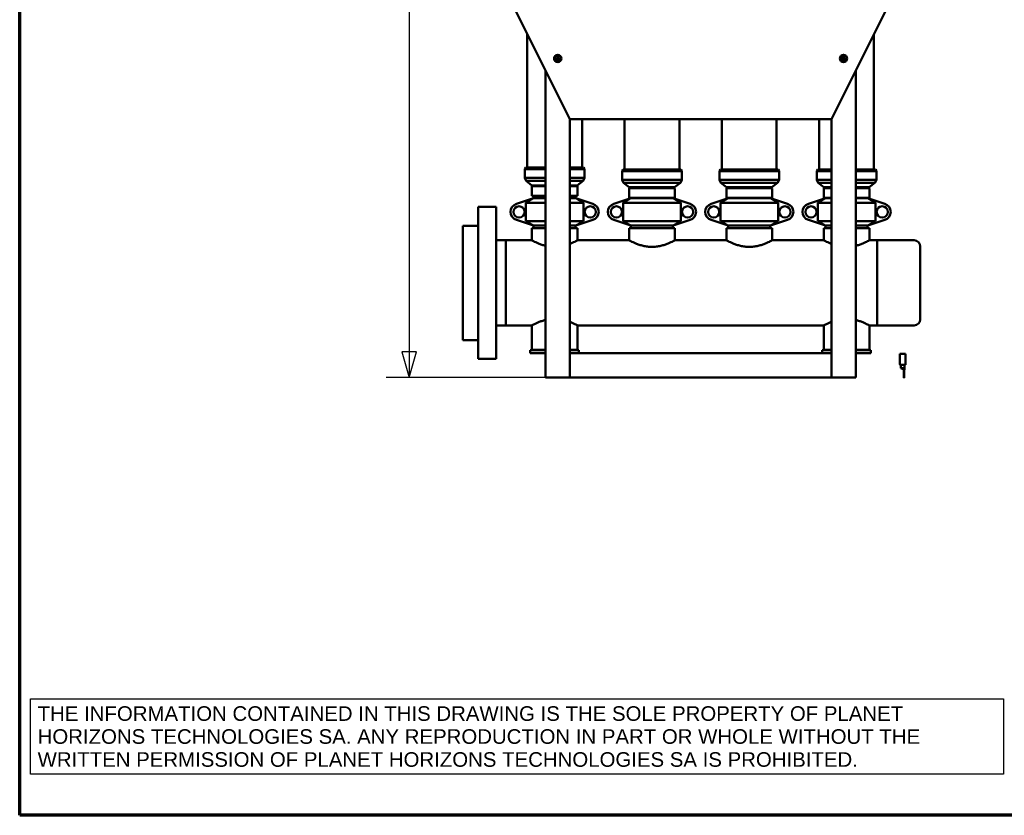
# Model space of a CAD drawing. Header units: millimetres. Extents: x 72 to 3521, y 72 to 9917.
# Tile 1 of 8: x 72 to 1691, y 72 to 1380. Entities that reach past the tile are written whole.
import ezdxf

# ---------------------------------------------------------------- set-up
doc = ezdxf.new("R2010")
doc.units = ezdxf.units.MM
doc.header["$LTSCALE"] = 12
for name, color, linetype, lineweight in [('Cadre (ISO)', 7, 'Continuous', 70), ('Cote (ISO)', 7, 'Continuous', 25), ('Symbole (ISO)', 7, 'Continuous', 25), ('Visible (ISO)', 7, 'Continuous', 50)]:
    doc.layers.add(name, color=color, linetype=linetype, lineweight=lineweight)
doc.styles.add('Note Text (A4D)', font='arial.ttf')
doc.styles.add('Texte de note (ISO)', font='tahoma.ttf')
doc.dimstyles.new('Default (A4D)', dxfattribs={"dimscale": 12, "dimtxt": 3.5, "dimasz": 3.5, "dimexe": 3.175, "dimexo": 0, "dimgap": 0.762, "dimtad": 1, "dimrnd": 1e-08, "dimtxsty": 'Texte de note (ISO)', "dimblk": 'Filled-1', "dimcen": 0.09, "dimdle": 10, "dimclrd": 7, "dimclre": 7, "dimclrt": 256, "dimazin": 2, "dimtfac": 1.001486, "dimtmove": 0, "dimatfit": 3, "dimfxl": 1, "dimtolj": 1, "dimtzin": 0, "dimlwd": -1, "dimlwe": -1, "dimarcsym": 0})

# ---------------------------------------------------------------- blocks, each defined once
blk = doc.blocks.new('Cadres AQUA4D Border')
at = {"layer": 'Cadre (ISO)'}
for p, q in [((6, 6), (6, 204)), ((291, 6), (6, 6))]:
    blk.add_line(p, q, dxfattribs=at)
blk = doc.blocks.new('Filled-1')
at = {"color": 0}
for p, q in [((0, 0), (-1, 0.286)), ((-1, 0.286), (-1, -0.286)), ((-1, 0), (0, 0)), ((-1, -0.286), (0, 0))]:
    blk.add_line(p, q, dxfattribs=at)
at = {"color": 0, "flags": 128}
blk.add_lwpolyline([(-1, -0.286), (0, 0), (-1, 0.286), (-1, -0.286)], dxfattribs=at)
at = {"color": 0}
blk.add_solid([(-1, -0.286), (0, 0), (-1, 0.286), (-1, -0.286)], dxfattribs=at)
blk = doc.blocks.new('*D8')
at = {"layer": 'Cote (ISO)', "color": 7, "transparency": 16777216}
for p, q in [((1439.5, 2224.5), (674.4, 2224.5)), ((712.5, 2182.5), (712.5, 834)), ((976.5, 792), (674.4, 792))]:
    blk.add_line(p, q, dxfattribs=at)
at = {"layer": 'Defpoints', "color": 0, "transparency": 16777216}
for p in [(1439.5, 2224.5), (712.5, 792), (976.5, 792)]:
    blk.add_point(p, dxfattribs=at)
at = {"layer": 'Cote (ISO)', "color": 7, "transparency": 16777216, "xscale": 42, "yscale": 42, "zscale": 42}
for p, rotation in [((712.5, 2224.5), 90), ((712.5, 792), 270)]:
    blk.add_blockref('Filled-1', p, dxfattribs=dict(at, rotation=rotation))
at = {"layer": 'Cote (ISO)', "transparency": 16777216, "insert": (650.1, 1425.4), "char_height": 42, "attachment_point": 1, "rotation": 90, "style": 'Texte de note (ISO)'}
blk.add_mtext('\\A1;1432,5', dxfattribs=at)

msp = doc.modelspace()

# ---------------------------------------------------------------- linework, layer by layer
at = {"layer": 'Visible (ISO)'}
for p, q in [((876.527, 1416.513), (976.527, 1216.513)), ((1406.527, 1216.513), (1506.527, 1416.513)), ((906.527, 1356.513), (906.527, 1137.213)), ((1476.527, 1356.513), (1476.527, 1134.113)), ((936.527, 1296.513), (936.527, 792.013)), ((1446.527, 1296.513), (1446.527, 792.013)), ((976.527, 1216.513), (976.527, 792.013)), ((1406.527, 1216.513), (976.527, 1216.513)), ((996.527, 1216.513), (996.527, 1137.213)), ((1066.527, 1216.513), (1066.527, 1134.113)), ((1156.527, 1216.513), (1156.527, 1134.113)), ((1226.527, 1216.513), (1226.527, 1134.113)), ((1316.527, 1216.513), (1316.527, 1134.113)), ((1386.527, 1216.513), (1386.527, 1134.113)), ((1406.527, 1216.513), (1406.527, 792.013)), ((904.027, 1137.213), (902.527, 1134.213)), ((936.527, 1134.213), (902.527, 1134.213)), ((902.527, 1134.213), (902.527, 1120.213)), ((904.027, 1137.213), (936.527, 1137.213)), ((976.527, 1137.213), (999.027, 1137.213)), ((1000.527, 1134.213), (976.527, 1134.213)), ((999.027, 1137.213), (1000.527, 1134.213)), ((1000.527, 1134.213), (1000.527, 1120.213)), ((1064.027, 1134.113), (1062.527, 1131.113)), ((1064.027, 1134.113), (1159.027, 1134.113)), ((1159.027, 1134.113), (1160.527, 1131.113)), ((1224.027, 1134.113), (1222.527, 1131.113)), ((1224.027, 1134.113), (1319.027, 1134.113)), ((1319.027, 1134.113), (1320.527, 1131.113)), ((1384.027, 1134.113), (1382.527, 1131.113)), ((1384.027, 1134.113), (1406.527, 1134.113)), ((1446.527, 1134.113), (1479.027, 1134.113)), ((1479.027, 1134.113), (1480.527, 1131.113)), ((902.527, 1120.213), (936.527, 1120.213)), ((904.869, 1115.339), (902.527, 1120.213)), ((976.527, 1120.213), (1000.527, 1120.213)), ((998.184, 1115.339), (1000.527, 1120.213)), ((1160.527, 1131.113), (1062.527, 1131.113)), ((1062.527, 1131.113), (1062.527, 1117.113)), ((1062.527, 1117.113), (1160.527, 1117.113)), ((1064.869, 1112.239), (1062.527, 1117.113)), ((1158.184, 1112.239), (1160.527, 1117.113)), ((1160.527, 1131.113), (1160.527, 1117.113)), ((1320.527, 1131.113), (1222.527, 1131.113)), ((1222.527, 1131.113), (1222.527, 1117.113)), ((1222.527, 1117.113), (1320.527, 1117.113)), ((1224.869, 1112.239), (1222.527, 1117.113)), ((1318.184, 1112.239), (1320.527, 1117.113)), ((1320.527, 1131.113), (1320.527, 1117.113)), ((1406.527, 1131.113), (1382.527, 1131.113)), ((1382.527, 1131.113), (1382.527, 1117.113)), ((1382.527, 1117.113), (1406.527, 1117.113)), ((1384.869, 1112.239), (1382.527, 1117.113)), ((1480.527, 1131.113), (1446.527, 1131.113)), ((1446.527, 1117.113), (1480.527, 1117.113)), ((1478.184, 1112.239), (1480.527, 1117.113)), ((1480.527, 1131.113), (1480.527, 1117.113)), ((936.527, 1115.339), (904.869, 1115.339)), ((914.246, 1107.838), (904.869, 1115.339)), ((914.027, 1090.613), (914.027, 1105.913)), ((914.246, 1107.838), (936.527, 1107.838)), ((916.027, 1107.213), (914.246, 1107.838)), ((914.727, 1106.613), (936.527, 1106.613)), ((936.527, 1107.213), (916.027, 1107.213)), ((998.184, 1115.339), (976.527, 1115.339)), ((976.527, 1107.838), (988.808, 1107.838)), ((987.027, 1107.213), (976.527, 1107.213)), ((976.527, 1106.613), (988.327, 1106.613)), ((987.027, 1107.213), (988.808, 1107.838)), ((988.808, 1107.838), (998.184, 1115.339)), ((989.027, 1090.613), (989.027, 1105.913)), ((1158.184, 1112.239), (1064.869, 1112.239)), ((1074.246, 1104.738), (1064.869, 1112.239)), ((1074.027, 1087.513), (1074.027, 1102.813)), ((1074.246, 1104.738), (1148.808, 1104.738)), ((1076.027, 1104.113), (1074.246, 1104.738)), ((1074.727, 1103.513), (1148.327, 1103.513)), ((1147.027, 1104.113), (1076.027, 1104.113)), ((1147.027, 1104.113), (1148.808, 1104.738)), ((1148.808, 1104.738), (1158.184, 1112.239)), ((1149.027, 1087.513), (1149.027, 1102.813)), ((1318.184, 1112.239), (1224.869, 1112.239)), ((1234.246, 1104.738), (1224.869, 1112.239)), ((1234.027, 1087.513), (1234.027, 1102.813)), ((1234.246, 1104.738), (1308.808, 1104.738)), ((1236.027, 1104.113), (1234.246, 1104.738)), ((1234.727, 1103.513), (1308.327, 1103.513)), ((1307.027, 1104.113), (1236.027, 1104.113)), ((1307.027, 1104.113), (1308.808, 1104.738)), ((1308.808, 1104.738), (1318.184, 1112.239)), ((1309.027, 1087.513), (1309.027, 1102.813)), ((1406.527, 1112.239), (1384.869, 1112.239)), ((1394.246, 1104.738), (1384.869, 1112.239)), ((1394.027, 1087.513), (1394.027, 1102.813)), ((1394.246, 1104.738), (1406.527, 1104.738)), ((1396.027, 1104.113), (1394.246, 1104.738)), ((1394.727, 1103.513), (1406.527, 1103.513)), ((1406.527, 1104.113), (1396.027, 1104.113)), ((1478.184, 1112.239), (1446.527, 1112.239)), ((1446.527, 1104.738), (1468.808, 1104.738)), ((1467.027, 1104.113), (1446.527, 1104.113)), ((1446.527, 1103.513), (1468.327, 1103.513)), ((1467.027, 1104.113), (1468.808, 1104.738)), ((1468.808, 1104.738), (1478.184, 1112.239)), ((1469.027, 1087.513), (1469.027, 1102.813)), ((916.886, 1086.713), (888.689, 1077.524)), ((936.527, 1090.613), (914.027, 1090.613)), ((916.886, 1086.713), (936.527, 1086.713)), ((917.027, 1088.613), (917.027, 1086.713)), ((989.027, 1090.613), (976.527, 1090.613)), ((976.527, 1086.713), (986.168, 1086.713)), ((986.027, 1088.613), (986.027, 1086.713)), ((1014.365, 1077.524), (986.168, 1086.713)), ((1076.886, 1086.713), (1048.689, 1077.524)), ((1149.027, 1087.513), (1074.027, 1087.513)), ((1076.886, 1086.713), (1146.168, 1086.713)), ((1174.365, 1077.524), (1146.168, 1086.713)), ((1236.886, 1086.713), (1208.689, 1077.524)), ((1309.027, 1087.513), (1234.027, 1087.513)), ((1236.886, 1086.713), (1306.168, 1086.713)), ((1334.365, 1077.524), (1306.168, 1086.713)), ((1396.886, 1086.713), (1368.689, 1077.524)), ((1406.527, 1087.513), (1394.027, 1087.513)), ((1396.886, 1086.713), (1406.527, 1086.713)), ((1469.027, 1087.513), (1446.527, 1087.513)), ((1446.527, 1086.713), (1466.168, 1086.713)), ((1494.365, 1077.524), (1466.168, 1086.713)), ((825.527, 1072.513), (825.527, 822.513)), ((855.527, 1072.513), (825.527, 1072.513)), ((855.527, 822.513), (855.527, 1072.513)), ((904.069, 1079.213), (936.527, 1079.213)), ((904.069, 1079.213), (904.069, 1049.213)), ((976.527, 1079.213), (998.985, 1079.213)), ((998.985, 1049.213), (998.985, 1079.213)), ((1064.069, 1079.213), (1158.985, 1079.213)), ((1064.069, 1079.213), (1064.069, 1049.213)), ((1158.985, 1049.213), (1158.985, 1079.213)), ((1224.069, 1079.213), (1318.985, 1079.213)), ((1224.069, 1079.213), (1224.069, 1049.213)), ((1318.985, 1049.213), (1318.985, 1079.213)), ((1384.069, 1079.213), (1406.527, 1079.213)), ((1384.069, 1079.213), (1384.069, 1049.213)), ((1446.527, 1079.213), (1478.985, 1079.213)), ((1478.985, 1049.213), (1478.985, 1079.213)), ((800.527, 853.513), (800.527, 1041.513)), ((800.527, 1041.513), (825.527, 1041.513)), ((888.689, 1050.902), (916.886, 1041.713)), ((904.069, 1049.213), (936.527, 1049.213)), ((914.027, 1037.513), (914.027, 1017.513)), ((914.027, 1037.513), (936.527, 1037.513)), ((916.886, 1041.713), (936.527, 1041.713)), ((917.027, 1041.713), (917.027, 1037.513)), ((976.527, 1049.213), (998.985, 1049.213)), ((976.527, 1041.713), (986.168, 1041.713)), ((976.527, 1037.513), (989.027, 1037.513)), ((986.027, 1041.713), (986.027, 1037.513)), ((986.168, 1041.713), (1014.365, 1050.902)), ((989.027, 1037.513), (989.027, 1017.513)), ((1048.689, 1050.902), (1076.886, 1041.713)), ((1064.069, 1049.213), (1158.985, 1049.213)), ((1074.027, 1037.513), (1074.027, 1017.513)), ((1074.027, 1037.513), (1149.027, 1037.513)), ((1076.886, 1041.713), (1146.168, 1041.713)), ((1077.027, 1041.713), (1077.027, 1037.513)), ((1146.027, 1041.713), (1146.027, 1037.513)), ((1146.168, 1041.713), (1174.365, 1050.902)), ((1149.027, 1037.513), (1149.027, 1017.513)), ((1208.689, 1050.902), (1236.886, 1041.713)), ((1224.069, 1049.213), (1318.985, 1049.213)), ((1234.027, 1037.513), (1234.027, 1017.513)), ((1234.027, 1037.513), (1309.027, 1037.513)), ((1236.886, 1041.713), (1306.168, 1041.713)), ((1237.027, 1041.713), (1237.027, 1037.513)), ((1306.027, 1041.713), (1306.027, 1037.513)), ((1306.168, 1041.713), (1334.365, 1050.902)), ((1309.027, 1037.513), (1309.027, 1017.513)), ((1368.689, 1050.902), (1396.886, 1041.713)), ((1384.069, 1049.213), (1406.527, 1049.213)), ((1394.027, 1037.513), (1394.027, 1017.513)), ((1394.027, 1037.513), (1406.527, 1037.513)), ((1396.886, 1041.713), (1406.527, 1041.713)), ((1397.027, 1041.713), (1397.027, 1037.513)), ((1446.527, 1049.213), (1478.985, 1049.213)), ((1446.527, 1041.713), (1466.168, 1041.713)), ((1446.527, 1037.513), (1469.027, 1037.513)), ((1466.027, 1041.713), (1466.027, 1037.513)), ((1466.168, 1041.713), (1494.365, 1050.902)), ((1469.027, 1037.513), (1469.027, 1017.513)), ((855.527, 1017.838), (871.527, 1017.838)), ((871.527, 1017.838), (871.527, 877.188)), ((871.527, 1017.513), (914.027, 1017.513)), ((989.027, 1017.513), (1074.027, 1017.513)), ((1149.027, 1017.513), (1234.027, 1017.513)), ((1309.027, 1017.513), (1394.027, 1017.513)), ((1469.027, 1017.513), (1481.527, 1017.513)), ((1481.527, 877.513), (1481.527, 1017.513)), ((1481.527, 1017.513), (1481.527, 877.513)), ((1481.527, 1017.513), (1542.527, 1017.513)), ((1552.527, 1007.513), (1552.527, 887.513)), ((855.527, 877.188), (871.527, 877.188)), ((871.527, 877.513), (914.027, 877.513)), ((914.027, 837.513), (914.027, 877.513)), ((989.027, 837.513), (989.027, 877.513)), ((989.027, 877.513), (1394.027, 877.513)), ((1394.027, 837.513), (1394.027, 877.513)), ((1469.027, 837.513), (1469.027, 877.513)), ((1469.027, 877.513), (1481.527, 877.513)), ((1481.527, 877.513), (1542.527, 877.513)), ((800.527, 853.513), (825.527, 853.513)), ((911.527, 837.013), (911.527, 832.013)), ((936.527, 837.013), (911.527, 837.013)), ((936.527, 832.013), (911.527, 832.013)), ((936.527, 837.513), (914.027, 837.513)), ((921.527, 837.013), (921.527, 837.513)), ((989.027, 837.513), (976.527, 837.513)), ((991.527, 837.013), (976.527, 837.013)), ((976.527, 832.013), (976.527, 792.013)), ((976.527, 832.013), (1406.527, 832.013)), ((981.527, 837.013), (981.527, 837.513)), ((991.527, 837.013), (991.527, 832.013)), ((1391.527, 837.013), (1391.527, 832.013)), ((1406.527, 837.013), (1391.527, 837.013)), ((1406.527, 837.513), (1394.027, 837.513)), ((1401.527, 837.013), (1401.527, 837.513)), ((1406.527, 832.013), (1406.527, 792.013)), ((1469.027, 837.513), (1446.527, 837.513)), ((1471.527, 837.013), (1446.527, 837.013)), ((1471.527, 832.013), (1446.527, 832.013)), ((1461.527, 837.013), (1461.527, 837.513)), ((1471.527, 837.013), (1471.527, 832.013)), ((1528.384, 830.578), (1519.138, 830.578)), ((1519.138, 830.578), (1519.138, 813.611)), ((1528.384, 830.578), (1528.384, 813.611)), ((855.527, 822.513), (825.527, 822.513)), ((1527.444, 812.671), (1520.078, 812.671)), ((1520.662, 807.083), (1520.662, 812.417)), ((1526.86, 807.083), (1526.86, 812.417)), ((1520.662, 807.083), (1524.701, 805.432)), ((1522.059, 807.083), (1523.214, 807.083)), ((1522.059, 807.083), (1524.701, 805.432)), ((1523.214, 807.083), (1525.387, 807.083)), ((1526.86, 805.432), (1524.701, 805.432)), ((1524.701, 805.432), (1524.701, 804.67)), ((1526.86, 804.67), (1524.701, 804.67)), ((1525.387, 807.083), (1526.86, 807.083)), ((1525.387, 807.083), (1526.86, 805.432)), ((1525.387, 803.291), (1525.387, 804.67)), ((1525.387, 803.291), (1525.387, 791.208)), ((1526.174, 803.291), (1526.174, 804.67)), ((1526.174, 803.291), (1526.174, 791.208)), ((1526.86, 807.083), (1526.86, 805.432)), ((1526.86, 805.432), (1526.86, 804.67)), ((976.527, 792.013), (936.527, 792.013)), ((976.527, 792.013), (1406.527, 792.013)), ((1446.527, 792.013), (1406.527, 792.013)), ((1525.387, 791.208), (1526.174, 791.208))]:
    msp.add_line(p, q, dxfattribs=at)
for centre, radius in [((956.527, 1316.513), 6), ((956.527, 1316.513), 5), ((956.527, 1316.513), 1.8), ((956.527, 1316.513), 1.5), ((1426.527, 1316.513), 6), ((1426.527, 1316.513), 5), ((1426.527, 1316.513), 1.8), ((1426.527, 1316.513), 1.5), ((893.027, 1064.213), 9.25), ((1010.027, 1064.213), 9.25), ((1053.027, 1064.213), 9.25), ((1170.027, 1064.213), 9.25), ((1213.027, 1064.213), 9.25), ((1330.027, 1064.213), 9.25), ((1373.027, 1064.213), 9.25), ((1490.027, 1064.213), 9.25)]:
    msp.add_circle(centre, radius, dxfattribs=at)
for centre, radius, start, end in [((914.727, 1105.913), 0.7, 90, 180), ((988.327, 1105.913), 0.7, 0, 90), ((1074.727, 1102.813), 0.7, 90, 180), ((1148.327, 1102.813), 0.7, 0, 90), ((1234.727, 1102.813), 0.7, 90, 180), ((1308.327, 1102.813), 0.7, 0, 90), ((1394.727, 1102.813), 0.7, 90, 180), ((1468.327, 1102.813), 0.7, 0, 90), ((915.027, 1088.613), 2, 0, 90), ((988.027, 1088.613), 2, 90, 180), ((1075.027, 1085.513), 2, 34.457768, 90), ((1148.027, 1085.513), 2, 90, 145.542232), ((1235.027, 1085.513), 2, 34.457768, 90), ((1308.027, 1085.513), 2, 90, 145.542232), ((1395.027, 1085.513), 2, 34.457768, 90), ((1468.027, 1085.513), 2, 90, 145.542232), ((893.027, 1064.213), 14, 108.050126, 251.949874), ((1010.027, 1064.213), 14, 288.050126, 71.949874), ((1053.027, 1064.213), 14, 108.050126, 251.949874), ((1170.027, 1064.213), 14, 288.050126, 71.949874), ((1213.027, 1064.213), 14, 108.050126, 251.949874), ((1330.027, 1064.213), 14, 288.050126, 71.949874), ((1373.027, 1064.213), 14, 108.050126, 251.949874), ((1490.027, 1064.213), 14, 288.050126, 71.949874), ((1542.527, 1007.513), 10, 0, 90), ((1542.527, 887.513), 10, 270, 0), ((1520.078, 813.611), 0.94, 180, 270), ((1520.408, 812.417), 0.254, 0, 90), ((1527.114, 812.417), 0.254, 90, 180), ((1527.444, 813.611), 0.94, 270, 0)]:
    msp.add_arc(centre, radius, start, end, dxfattribs=at)
for points, weights in [([(954.977, 1317.408), (955.752, 1317.856), (956.527, 1318.303)], [1.00305832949, 1.15823199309, 1.00305832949]), ([(954.977, 1315.618), (954.977, 1316.513), (954.977, 1317.408)], [1.00305832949, 1.15823199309, 1.00305832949]), ([(956.527, 1314.723), (955.752, 1315.171), (954.977, 1315.618)], [1.00305832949, 1.15823199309, 1.00305832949]), ([(956.527, 1318.303), (957.302, 1317.856), (958.077, 1317.408)], [1.00305832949, 1.15823199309, 1.00305832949]), ([(958.077, 1315.618), (957.302, 1315.171), (956.527, 1314.723)], [1.00305832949, 1.15823199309, 1.00305832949]), ([(958.077, 1317.408), (958.077, 1316.513), (958.077, 1315.618)], [1.00305832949, 1.15823199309, 1.00305832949]), ([(1424.742, 1316.639), (1425.242, 1317.381), (1425.743, 1318.122)], [1.00305832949, 1.15823199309, 1.00305832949]), ([(1425.525, 1315.03), (1425.133, 1315.835), (1424.742, 1316.639)], [1.00305832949, 1.15823199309, 1.00305832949]), ([(1427.31, 1314.904), (1426.418, 1314.967), (1425.525, 1315.03)], [1.00305832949, 1.15823199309, 1.00305832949]), ([(1425.743, 1318.122), (1426.636, 1318.059), (1427.529, 1317.996)], [1.00305832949, 1.15823199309, 1.00305832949]), ([(1428.312, 1316.387), (1427.811, 1315.645), (1427.31, 1314.904)], [1.00305832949, 1.15823199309, 1.00305832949]), ([(1427.529, 1317.996), (1427.92, 1317.192), (1428.312, 1316.387)], [1.00305832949, 1.15823199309, 1.00305832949]), ([(916.886, 1086.713), (911.283, 1083.549), (904.069, 1079.213)], [1, 1.00995726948, 1]), ([(998.985, 1079.213), (991.771, 1083.549), (986.168, 1086.713)], [1, 1.00995726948, 1]), ([(1076.886, 1086.713), (1071.283, 1083.549), (1064.069, 1079.213)], [1, 1.00995726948, 1]), ([(1158.985, 1079.213), (1151.771, 1083.549), (1146.168, 1086.713)], [1, 1.00995726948, 1]), ([(1236.886, 1086.713), (1231.283, 1083.549), (1224.069, 1079.213)], [1, 1.00995726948, 1]), ([(1318.985, 1079.213), (1311.771, 1083.549), (1306.168, 1086.713)], [1, 1.00995726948, 1]), ([(1396.886, 1086.713), (1391.283, 1083.549), (1384.069, 1079.213)], [1, 1.00995726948, 1]), ([(1478.985, 1079.213), (1471.771, 1083.549), (1466.168, 1086.713)], [1, 1.00995726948, 1]), ([(904.069, 1049.213), (911.283, 1044.878), (916.886, 1041.713)], [1, 1.00995726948, 1]), ([(986.168, 1041.713), (991.771, 1044.878), (998.985, 1049.213)], [1, 1.00995726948, 1]), ([(1064.069, 1049.213), (1071.283, 1044.878), (1076.886, 1041.713)], [1, 1.00995726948, 1]), ([(1146.168, 1041.713), (1151.771, 1044.878), (1158.985, 1049.213)], [1, 1.00995726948, 1]), ([(1224.069, 1049.213), (1231.283, 1044.878), (1236.886, 1041.713)], [1, 1.00995726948, 1]), ([(1306.168, 1041.713), (1311.771, 1044.878), (1318.985, 1049.213)], [1, 1.00995726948, 1]), ([(1384.069, 1049.213), (1391.283, 1044.878), (1396.886, 1041.713)], [1, 1.00995726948, 1]), ([(1466.168, 1041.713), (1471.771, 1044.878), (1478.985, 1049.213)], [1, 1.00995726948, 1])]:
    msp.add_rational_spline(points, weights, degree=2, dxfattribs=at)
for points, knots in [([(936.527, 1008.495), (934.414, 1009.015), (932.397, 1009.615), (928.504, 1010.918), (926.651, 1011.625), (923.376, 1012.965), (921.833, 1013.649), (919.097, 1014.922), (917.904, 1015.51), (915.974, 1016.485), (915.236, 1016.872), (914.262, 1017.386), (914.027, 1017.513), (914.027, 1017.513)], [13.07522677, 13.07522677, 13.07522677, 13.07522677, 13.74597997, 13.74597997, 14.47059672, 14.47059672, 15.19249618, 15.19249618, 15.91439563, 15.91439563, 16.63629509, 16.63629509, 17.35819454, 17.35819454, 17.35819454, 17.35819454]), ([(989.027, 1017.513), (989.027, 1017.513), (988.791, 1017.386), (987.818, 1016.872), (987.08, 1016.485), (985.15, 1015.51), (983.957, 1014.922), (981.221, 1013.649), (979.678, 1012.965), (977.556, 1012.097), (977.05, 1011.894), (976.527, 1011.691)], [5.78606485, 5.78606485, 5.78606485, 5.78606485, 6.5079643, 6.5079643, 7.22986376, 7.22986376, 7.95176321, 7.95176321, 8.67366267, 8.67366267, 8.88887126, 8.88887126, 8.88887126, 8.88887126]), ([(1149.027, 1017.513), (1149.027, 1017.513), (1148.791, 1017.386), (1147.818, 1016.872), (1147.08, 1016.485), (1145.15, 1015.51), (1143.957, 1014.922), (1141.221, 1013.649), (1139.678, 1012.965), (1136.403, 1011.625), (1134.55, 1010.918), (1130.506, 1009.564), (1128.315, 1008.918), (1123.717, 1007.824), (1121.305, 1007.375), (1116.418, 1006.774), (1113.942, 1006.621), (1109.111, 1006.621), (1106.635, 1006.774), (1101.748, 1007.375), (1099.337, 1007.824), (1094.739, 1008.918), (1092.547, 1009.564), (1088.504, 1010.918), (1086.651, 1011.625), (1083.376, 1012.965), (1081.833, 1013.649), (1079.097, 1014.922), (1077.904, 1015.51), (1075.974, 1016.485), (1075.236, 1016.872), (1074.262, 1017.386), (1074.027, 1017.513), (1074.027, 1017.513)], [5.78606485, 5.78606485, 5.78606485, 5.78606485, 6.5079643, 6.5079643, 7.22986376, 7.22986376, 7.95176321, 7.95176321, 8.67366267, 8.67366267, 9.39827942, 9.39827942, 10.12289618, 10.12289618, 10.84751294, 10.84751294, 11.57212969, 11.57212969, 12.29674645, 12.29674645, 13.02136321, 13.02136321, 13.74597997, 13.74597997, 14.47059672, 14.47059672, 15.19249618, 15.19249618, 15.91439563, 15.91439563, 16.63629509, 16.63629509, 17.35819454, 17.35819454, 17.35819454, 17.35819454]), ([(1309.027, 1017.513), (1309.027, 1017.513), (1308.791, 1017.386), (1307.818, 1016.872), (1307.08, 1016.485), (1305.15, 1015.51), (1303.957, 1014.922), (1301.221, 1013.649), (1299.678, 1012.965), (1296.403, 1011.625), (1294.55, 1010.918), (1290.506, 1009.564), (1288.315, 1008.918), (1283.717, 1007.824), (1281.305, 1007.375), (1276.418, 1006.774), (1273.942, 1006.621), (1269.111, 1006.621), (1266.635, 1006.774), (1261.748, 1007.375), (1259.337, 1007.824), (1254.739, 1008.918), (1252.547, 1009.564), (1248.504, 1010.918), (1246.651, 1011.625), (1243.376, 1012.965), (1241.833, 1013.649), (1239.097, 1014.922), (1237.904, 1015.51), (1235.974, 1016.485), (1235.236, 1016.872), (1234.262, 1017.386), (1234.027, 1017.513), (1234.027, 1017.513)], [5.78606485, 5.78606485, 5.78606485, 5.78606485, 6.5079643, 6.5079643, 7.22986376, 7.22986376, 7.95176321, 7.95176321, 8.67366267, 8.67366267, 9.39827942, 9.39827942, 10.12289618, 10.12289618, 10.84751294, 10.84751294, 11.57212969, 11.57212969, 12.29674645, 12.29674645, 13.02136321, 13.02136321, 13.74597997, 13.74597997, 14.47059672, 14.47059672, 15.19249618, 15.19249618, 15.91439563, 15.91439563, 16.63629509, 16.63629509, 17.35819454, 17.35819454, 17.35819454, 17.35819454]), ([(1406.527, 1011.691), (1406.004, 1011.894), (1405.498, 1012.097), (1403.376, 1012.965), (1401.833, 1013.649), (1399.097, 1014.922), (1397.904, 1015.51), (1395.974, 1016.485), (1395.236, 1016.872), (1394.262, 1017.386), (1394.027, 1017.513), (1394.027, 1017.513)], [14.25538813, 14.25538813, 14.25538813, 14.25538813, 14.47059672, 14.47059672, 15.19249618, 15.19249618, 15.91439563, 15.91439563, 16.63629509, 16.63629509, 17.35819454, 17.35819454, 17.35819454, 17.35819454]), ([(1469.027, 1017.513), (1469.027, 1017.513), (1468.791, 1017.386), (1467.818, 1016.872), (1467.08, 1016.485), (1465.15, 1015.51), (1463.957, 1014.922), (1461.221, 1013.649), (1459.678, 1012.965), (1456.403, 1011.625), (1454.55, 1010.918), (1450.657, 1009.615), (1448.64, 1009.015), (1446.527, 1008.495)], [5.78606485, 5.78606485, 5.78606485, 5.78606485, 6.5079643, 6.5079643, 7.22986376, 7.22986376, 7.95176321, 7.95176321, 8.67366267, 8.67366267, 9.39827942, 9.39827942, 10.06903262, 10.06903262, 10.06903262, 10.06903262]), ([(914.027, 877.513), (914.027, 877.513), (914.262, 877.64), (915.236, 878.155), (915.974, 878.542), (917.904, 879.516), (919.097, 880.104), (921.833, 881.377), (923.376, 882.061), (926.651, 883.401), (928.504, 884.108), (932.397, 885.412), (934.414, 886.012), (936.527, 886.532)], [17.35819454, 17.35819454, 17.35819454, 17.35819454, 18.080094, 18.080094, 18.80199345, 18.80199345, 19.52389291, 19.52389291, 20.24579236, 20.24579236, 20.97040912, 20.97040912, 21.64116231, 21.64116231, 21.64116231, 21.64116231]), ([(976.527, 883.336), (977.05, 883.132), (977.556, 882.929), (979.678, 882.061), (981.221, 881.377), (983.957, 880.104), (985.15, 879.516), (987.08, 878.542), (987.818, 878.155), (988.791, 877.64), (989.027, 877.513), (989.027, 877.513)], [2.68325843, 2.68325843, 2.68325843, 2.68325843, 2.89846703, 2.89846703, 3.62036648, 3.62036648, 4.34226594, 4.34226594, 5.06416539, 5.06416539, 5.78606485, 5.78606485, 5.78606485, 5.78606485]), ([(1394.027, 877.513), (1394.027, 877.513), (1394.262, 877.64), (1395.236, 878.155), (1395.974, 878.542), (1397.904, 879.516), (1399.097, 880.104), (1401.833, 881.377), (1403.376, 882.061), (1405.498, 882.929), (1406.004, 883.132), (1406.527, 883.336)], [17.35819454, 17.35819454, 17.35819454, 17.35819454, 18.080094, 18.080094, 18.80199345, 18.80199345, 19.52389291, 19.52389291, 20.24579236, 20.24579236, 20.46100096, 20.46100096, 20.46100096, 20.46100096]), ([(1446.527, 886.532), (1448.64, 886.012), (1450.657, 885.412), (1454.55, 884.108), (1456.403, 883.401), (1459.678, 882.061), (1461.221, 881.377), (1463.957, 880.104), (1465.15, 879.516), (1467.08, 878.542), (1467.818, 878.155), (1468.791, 877.64), (1469.027, 877.513), (1469.027, 877.513)], [1.50309708, 1.50309708, 1.50309708, 1.50309708, 2.17385027, 2.17385027, 2.89846703, 2.89846703, 3.62036648, 3.62036648, 4.34226594, 4.34226594, 5.06416539, 5.06416539, 5.78606485, 5.78606485, 5.78606485, 5.78606485]), ([(1522.059, 807.083), (1521.845, 807.084), (1521.649, 807.084), (1521.304, 807.084), (1521.155, 807.083), (1520.912, 807.083), (1520.819, 807.084), (1520.694, 807.084), (1520.662, 807.083), (1520.662, 807.083)], [0.000001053, 0.000001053, 0.000001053, 0.000001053, 0.076787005, 0.076787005, 0.153384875, 0.153384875, 0.230061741, 0.230061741, 0.30672723, 0.30672723, 0.30672723, 0.30672723])]:
    msp.add_open_spline(points, degree=3, knots=knots, dxfattribs=at)

# ---------------------------------------------------------------- block references
at = {"xscale": 12, "yscale": 12, "zscale": 12}
msp.add_blockref('Cadres AQUA4D Border', (0, 0), dxfattribs=at)

# ---------------------------------------------------------------- texts
at = {"layer": 'Symbole (ISO)', "insert": (101.505, 201.386), "char_height": 24, "width": 1576.11502, "attachment_point": 4, "line_spacing_factor": 0.944221, "style": 'Note Text (A4D)', "bg_fill": 16, "box_fill_scale": 1.5, "bg_fill_color": 256, "bg_fill_transparency": 0}
msp.add_mtext('\\fArial|b0|i0;THE INFORMATION CONTAINED IN THIS DRAWING IS THE SOLE PROPERTY OF PLANET \\PHORIZONS TECHNOLOGIES SA. ANY REPRODUCTION IN PART OR WHOLE WITHOUT THE \\PWRITTEN PERMISSION OF PLANET HORIZONS TECHNOLOGIES SA IS PROHIBITED.', dxfattribs=at)

# ---------------------------------------------------------------- dimensions: what is measured, and where the dimension line sits
at = {"layer": 'Cote (ISO)', "color": 7}
dim = msp.add_linear_dim(base=(712.527, 792.013), p1=(1439.527, 2224.513), p2=(976.527, 792.013), angle=90, dimstyle='Default (A4D)', override={"dimgap": 0.762, "dimdec": 2, "dimtol": 0, "dimlim": 0, "dimtp": 0, "dimtm": 0, "dimtdec": 2, "dimtofl": 0, "dimatfit": 1}, dxfattribs=at)
dim.commit()
dim.dimension.update_dxf_attribs({"geometry": '*D8', "text_midpoint": (712.527, 1508.263), "dimtype": 160})

doc.saveas('drawing.dxf')
